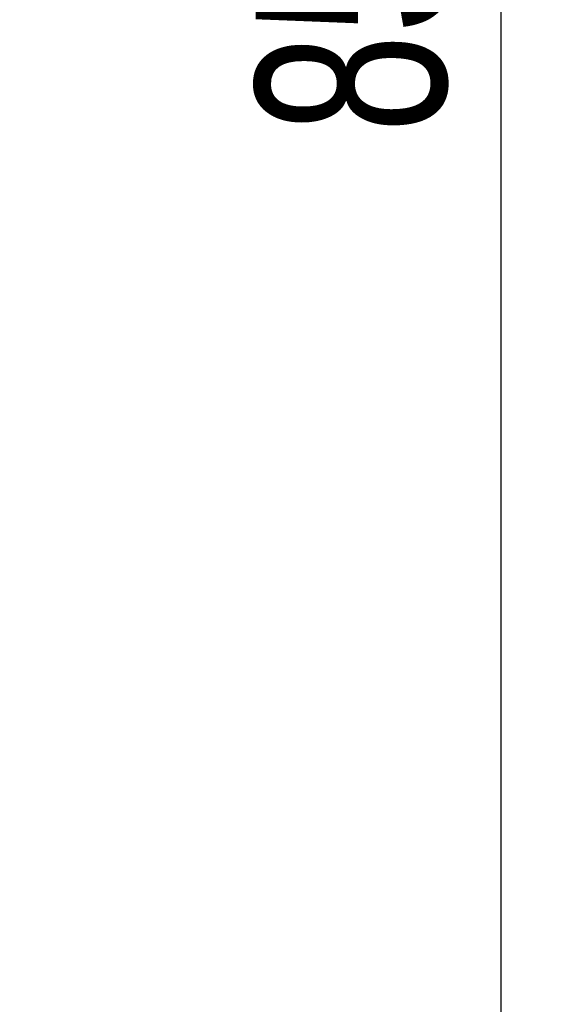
# Model space of a CAD drawing. Header units: millimetres. Extents: x 5 to 517, y 5 to 292.
# Tile 75 of 98: x 278 to 288, y 131 to 150. Entities that reach past the tile are written whole.
import ezdxf

# ---------------------------------------------------------------- set-up
doc = ezdxf.new("R2010")
doc.units = ezdxf.units.MM
doc.layers.add('图框', color=7, linetype='Continuous')
doc.styles.add('SLDTEXTSTYLE1', font='TXT', dxfattribs={"width": 0.7})
doc.dimstyles.new('SLDDIMSTYLE2', dxfattribs={"dimtxt": 3.5, "dimasz": 3.5, "dimexe": 0, "dimexo": 0.0625, "dimgap": 0.875, "dimtad": 2, "dimdec": 0, "dimlfac": 10, "dimrnd": 1e-09, "dimzin": 12, "dimdsep": 46, "dimtxsty": 'SLDTEXTSTYLE1', "dimsah": 1, "dimcen": 0.09, "dimadec": 0, "dimazin": 3, "dimtfac": 1, "dimtdec": 0, "dimtofl": 0, "dimtmove": 0, "dimatfit": 3, "dimfxl": 0, "dimfrac": 2, "dimtolj": 1, "dimtzin": 12, "dimarcsym": 0})

# ---------------------------------------------------------------- blocks, each defined once
blk = doc.blocks.new('_D_3')
at = {"layer": '图框'}
for p, q in [((234.825, 186.632), (287.945, 186.632)), ((286.945, 186.632), (286.945, 101.153)), ((269.885, 101.153), (287.945, 101.153))]:
    blk.add_line(p, q, dxfattribs=at)
for points in [[(286.945, 186.632), (286.406, 183.132), (287.483, 183.132)], [(286.945, 101.153), (287.483, 104.653), (286.406, 104.653)]]:
    blk.add_solid(points, dxfattribs=at)
at = {"layer": '图框', "insert": (282.433, 147.517), "char_height": 3.5, "attachment_point": 1, "rotation": 90, "style": 'SLDTEXTSTYLE1'}
blk.add_mtext('855', dxfattribs=at)

msp = doc.modelspace()

# ---------------------------------------------------------------- dimensions: what is measured, and where the dimension line sits
at = {"layer": '图框'}
dim = msp.add_linear_dim(base=(286.9446, 101.153), p1=(233.8249, 186.6316), p2=(268.8846, 101.153), angle=90, dimstyle='SLDDIMSTYLE2', dxfattribs=at)
dim.commit()
dim.dimension.update_dxf_attribs({"geometry": '_D_3', "text_midpoint": (286.9446, 149.8189), "dimtype": 160})

doc.saveas('drawing.dxf')
